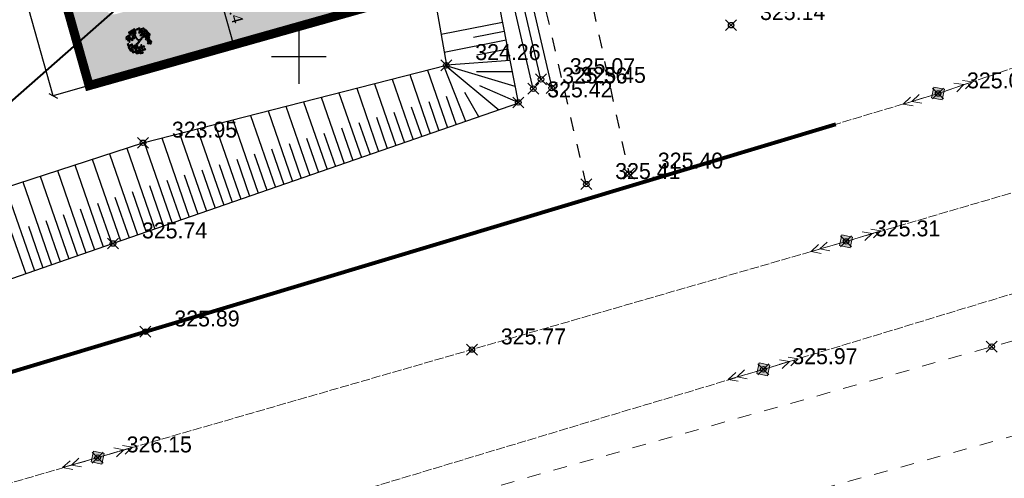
# Model space of a CAD drawing. Header units: metres. Extents: x 703615 to 712205, y 4306166 to 4311183.
# Tile 129 of 256: x 707613 to 707667, y 4308458 to 4308483. Entities that reach past the tile are written whole.
import ezdxf

# ---------------------------------------------------------------- set-up
doc = ezdxf.new("R2010")
doc.units = ezdxf.units.M
doc.header["$LTSCALE"] = 0.5
doc.header["$PDMODE"] = 35
doc.header["$PDSIZE"] = 0.3
for name, pattern in [('Auto_Street_NotBorder_Line_m1', [3, 1.5, -1.5]), ('Commnctn_Electr_VLP_High_Built_m1', [1, 1, 0]), ('JIS_09_08', [10.75, 8, -0.55, 0.55, -0.55, 0.55, -0.55]), ('Д_ТРОТ_ТРУБА', [3, 1.5, -1.5])]:
    doc.linetypes.add(name, pattern=pattern)
for name, color, linetype in [('(001) Сетка', 92, 'Continuous'), ('(004) Точки рельефа', 7, 'Continuous'), ('(025) Дорога', 7, 'Continuous'), ('(027) Гидрография', 7, 'Continuous'), ('(035) Откосы', 7, 'Continuous'), ('zelen', 69, 'Continuous')]:
    doc.layers.add(name, color=color, linetype=linetype)
doc.layers.add('AUTO#_ROADS_EXIST_L', color=7, linetype='Continuous', lineweight=15, true_color=0x000000)
doc.layers.add('COMMN_OBJCT_#####_B', color=7, linetype='Continuous', lineweight=15, true_color=0x000000)
for name, color, linetype, true_color in [('COMMN_OBJCT_ELCTR_B', 7, 'Continuous', 0x000000), ('COMMN_OBJCT_ELCTR_L', 7, 'Continuous', 0x000000), ('Штрих ГАЗОН', 7, 'Continuous', 0xc8e389)]:
    doc.layers.add(name, color=color, linetype=linetype, true_color=true_color)
doc.layers.add('Граница УЧАСТКА', color=7, linetype='Continuous', lineweight=140)
doc.styles.add('D-431', font='txt')
doc.styles.get("Standard").update_dxf_attribs({"font": 'times.ttf'})
doc.linetypes.add('FENCELINE1', pattern='A,6.35,-2.54,[133,ltypeshp.shx,S=2.54,R=0,X=-2.54,Y=0],-2.54,25.4', length=36.83)
doc.dimstyles.new('300', dxfattribs={"dimscale": 0.5, "dimtxt": 1.25, "dimasz": 0.75, "dimexe": 0, "dimexo": 0, "dimgap": 0.5, "dimtad": 1, "dimdec": 1, "dimzin": 0, "dimdsep": 46, "dimtxsty": 'Standard', "dimblk": 'OBLIQUE', "dimcen": 0, "dimclrd": 256, "dimclre": 256, "dimclrt": 256, "dimadec": 1, "dimazin": 0, "dimtfac": 1, "dimtdec": 1, "dimtofl": 0, "dimtmove": 0, "dimatfit": 3, "dimfxl": 3, "dimtfill": 2, "dimtfillclr": 7, "dimtolj": 1, "dimtzin": 0, "dimlwd": 25, "dimlwe": -1, "dimarcsym": 0})

# ---------------------------------------------------------------- blocks, each defined once
blk = doc.blocks.new('CommnctnPoleRCsquare_m1')
at = {"layer": 'COMMN_OBJCT_#####_B', "lineweight": 13, "true_color": 0xfffffe}
blk.add_hatch(color=7, dxfattribs=at).paths.add_polyline_path([(-0.6, 0.6), (-0.6, -0.6), (0.6, -0.6), (0.6, 0.6)])
at = {"layer": 'COMMN_OBJCT_#####_B', "lineweight": 13, "true_color": 0x000000}
blk.add_hatch(color=18, dxfattribs=at).paths.add_polyline_path([(-0.1, 0, 1), (0.1, 0, 1)])
at = {"layer": 'COMMN_OBJCT_#####_B', "color": 18, "lineweight": 9, "true_color": 0x000000}
blk.add_lwpolyline([(0.6, 0.6), (-0.6, 0.6), (-0.6, -0.6), (0.6, -0.6)], close=True, dxfattribs=at)
blk.add_circle((0, 0), 0.1, dxfattribs=at)
blk = doc.blocks.new('ElectricHighVLP_m1')
at = {"layer": 'COMMN_OBJCT_ELCTR_B', "color": 18, "linetype": 'Continuous', "lineweight": 20, "true_color": 0x000000}
for p, q in [((0, 0), (4, 0)), ((3, 0), (2, 0.5)), ((3, 0), (2, -0.5)), ((4, 0), (3, 0.5)), ((4, 0), (3, -0.5))]:
    blk.add_line(p, q, dxfattribs=at)
blk = doc.blocks.new('Setka')
at = {"layer": '(001) Сетка'}
for p, q in [((0, 1.5), (0, -1.5)), ((-1.5, 0), (1.5, 0))]:
    blk.add_line(p, q, dxfattribs=at)
blk = doc.blocks.new('z_98')
at = {"color": 92, "linetype": 'Continuous'}
for p, q in [((-283, 404), (-250, 431)), ((-280, 380), (-283, 404)), ((-251, 376), (-280, 380)), ((-221, 417), (-251, 376)), ((-250, 431), (-221, 417)), ((-222, 354), (-189, 381)), ((-219, 429), (-187, 456)), ((-216, 405), (-219, 429)), ((-187, 401), (-216, 405)), ((-189, 381), (-160, 366)), ((-187, 456), (-157, 442)), ((-157, 442), (-187, 401)), ((-158, 378), (-125, 405)), ((-155, 354), (-158, 378)), ((-96, 391), (-126, 350)), ((-125, 405), (-96, 391)), ((-95, 346), (-62, 373)), ((-62, 373), (-33, 358)), ((-1, 417), (16, 456)), ((14, 397), (-1, 417)), ((42, 407), (14, 397)), ((16, 456), (48, 457)), ((48, 457), (42, 407)), ((56, 418), (67, 445)), ((88, 379), (56, 418)), ((63, 350), (75, 377)), ((67, 445), (92, 442)), ((75, 377), (99, 374)), ((109, 404), (88, 379)), ((92, 442), (109, 404)), ((99, 374), (117, 336)), ((110, 404), (126, 444)), ((125, 384), (110, 404)), ((152, 395), (125, 384)), ((126, 444), (159, 445)), ((159, 445), (152, 395)), ((166, 406), (178, 433)), ((198, 367), (166, 406)), ((178, 433), (202, 430)), ((183, 389), (199, 428)), ((197, 369), (183, 389)), ((225, 380), (197, 369)), ((220, 391), (198, 367)), ((199, 428), (232, 430)), ((202, 430), (220, 391)), ((232, 430), (225, 380)), ((239, 390), (251, 418)), ((271, 351), (239, 390)), ((251, 418), (275, 415)), ((293, 376), (271, 351)), ((275, 415), (293, 376)), ((-474, 77), (-445, 92)), ((-472, 35), (-474, 77)), ((-451, 23), (-472, 35)), ((-455, 143), (-426, 157)), ((-453, 100), (-455, 143)), ((-432, 88), (-453, 100)), ((-430, 44), (-451, 23)), ((-445, 92), (-430, 44)), ((-438, 4), (-413, 48)), ((-408, -7), (-438, 4)), ((-436, 216), (-407, 231)), ((-435, 173), (-436, 216)), ((-413, 161), (-435, 173)), ((-411, 109), (-432, 88)), ((-426, 157), (-411, 109)), ((-417, 282), (-388, 296)), ((-416, 239), (-417, 282)), ((-394, 227), (-416, 239)), ((-393, 182), (-413, 161)), ((-413, 48), (-383, 47)), ((-378, 23), (-408, -7)), ((-407, 231), (-393, 182)), ((-400, 143), (-375, 187)), ((-370, 132), (-400, 143)), ((-374, 248), (-394, 227)), ((-389, 90), (-360, 104)), ((-388, 47), (-389, 90)), ((-388, 296), (-374, 248)), ((-366, 35), (-388, 47)), ((-383, 47), (-378, 23)), ((-375, 187), (-346, 186)), ((-370, 155), (-341, 170)), ((-340, 162), (-370, 132)), ((-369, 113), (-370, 155)), ((-347, 101), (-369, 113)), ((-345, 56), (-366, 35)), ((-360, 104), (-345, 56)), ((-353, 17), (-328, 61)), ((-323, 6), (-353, 17)), ((-327, 122), (-347, 101)), ((-346, 186), (-340, 162)), ((-343, 227), (-293, 234)), ((-334, 196), (-343, 227)), ((-341, 170), (-327, 122)), ((-340, 273), (-307, 300)), ((-336, 249), (-340, 273)), ((-307, 245), (-336, 249)), ((-292, 191), (-334, 196)), ((-328, 61), (-299, 60)), ((-293, 36), (-323, 6)), ((-322, 94), (-272, 100)), ((-312, 63), (-322, 94)), ((-319, 140), (-286, 166)), ((-315, 115), (-319, 140)), ((-286, 111), (-315, 115)), ((-270, 57), (-312, 63)), ((-307, 300), (-278, 286)), ((-278, 286), (-307, 245)), ((-299, 60), (-293, 36)), ((-293, 234), (-276, 210)), ((-276, 210), (-292, 191)), ((-287, 359), (-237, 365)), ((-277, 327), (-287, 359)), ((-286, 166), (-256, 152)), ((-256, 152), (-286, 111)), ((-235, 322), (-277, 327)), ((-276, 298), (-243, 325)), ((-273, 273), (-276, 298)), ((-243, 270), (-273, 273)), ((-272, 100), (-255, 76)), ((-255, 76), (-270, 57)), ((-255, 164), (-222, 191)), ((-251, 140), (-255, 164)), ((-222, 136), (-251, 140)), ((-243, 325), (-214, 310)), ((-214, 310), (-243, 270)), ((-237, 365), (-219, 341)), ((-219, 341), (-235, 322)), ((-225, 308), (-175, 314)), ((-216, 277), (-225, 308)), ((-219, 329), (-222, 354)), ((-222, 191), (-193, 177)), ((-193, 177), (-222, 136)), ((-189, 326), (-219, 329)), ((-174, 271), (-216, 277)), ((-160, 366), (-189, 326)), ((-188, 154), (-138, 161)), ((-178, 123), (-188, 154)), ((-184, 200), (-152, 227)), ((-181, 176), (-184, 200)), ((-152, 172), (-181, 176)), ((-136, 118), (-178, 123)), ((-175, 314), (-158, 290)), ((-158, 290), (-174, 271)), ((-162, 275), (-112, 282)), ((-152, 244), (-162, 275)), ((-158, 321), (-126, 348)), ((-155, 297), (-158, 321)), ((-126, 350), (-155, 354)), ((-126, 293), (-155, 297)), ((-110, 239), (-152, 244)), ((-152, 227), (-122, 213)), ((-122, 213), (-152, 172)), ((-138, 161), (-121, 137)), ((-121, 137), (-136, 118)), ((-126, 348), (-96, 334)), ((-96, 334), (-126, 293)), ((-121, 225), (-88, 252)), ((-117, 200), (-121, 225)), ((-88, 196), (-117, 200)), ((-112, 282), (-95, 258)), ((-95, 258), (-110, 239)), ((-91, 321), (-95, 346)), ((-62, 317), (-91, 321)), ((-88, 252), (-59, 237)), ((-59, 237), (-88, 196)), ((-33, 358), (-62, 317)), ((49, 283), (65, 323)), ((63, 263), (49, 283)), ((95, 311), (63, 350)), ((91, 274), (63, 263)), ((65, 323), (98, 324)), ((98, 324), (91, 274)), ((117, 336), (95, 311)), ((105, 285), (116, 312)), ((137, 246), (105, 285)), ((113, 217), (124, 244)), ((145, 178), (113, 217)), ((116, 312), (141, 309)), ((124, 244), (148, 241)), ((136, 238), (152, 277)), ((150, 218), (136, 238)), ((159, 270), (137, 246)), ((141, 309), (159, 270)), ((166, 202), (145, 178)), ((148, 241), (166, 202)), ((178, 228), (150, 218)), ((152, 277), (185, 278)), ((160, 102), (176, 141)), ((174, 82), (160, 102)), ((174, 338), (185, 365)), ((206, 299), (174, 338)), ((202, 92), (174, 82)), ((176, 141), (208, 142)), ((185, 278), (178, 228)), ((185, 365), (210, 362)), ((192, 239), (204, 266)), ((224, 200), (192, 239)), ((200, 171), (211, 199)), ((232, 132), (200, 171)), ((208, 142), (202, 92)), ((204, 266), (228, 263)), ((227, 323), (206, 299)), ((210, 362), (227, 323)), ((211, 199), (235, 195)), ((216, 103), (227, 130)), ((248, 64), (216, 103)), ((223, 35), (235, 62)), ((255, -4), (223, 35)), ((246, 225), (224, 200)), ((227, 130), (252, 127)), ((228, 263), (246, 225)), ((253, 157), (232, 132)), ((235, 195), (253, 157)), ((235, 62), (259, 59)), ((247, 323), (258, 350)), ((279, 284), (247, 323)), ((269, 89), (248, 64)), ((252, 127), (269, 89)), ((277, 21), (255, -4)), ((256, 180), (272, 219)), ((270, 160), (256, 180)), ((258, 350), (283, 347)), ((259, 59), (277, 21)), ((268, 325), (285, 364)), ((283, 305), (268, 325)), ((298, 170), (270, 160)), ((272, 219), (305, 220)), ((300, 308), (279, 284)), ((283, 347), (300, 308)), ((310, 316), (283, 305)), ((285, 364), (317, 366)), ((289, 39), (305, 78)), ((303, 19), (289, 39)), ((305, 220), (298, 170)), ((331, 29), (303, 19)), ((305, 78), (338, 79)), ((317, 366), (310, 316)), ((312, 181), (324, 208)), ((344, 142), (312, 181)), ((320, 113), (331, 141)), ((352, 74), (320, 113)), ((324, 208), (348, 205)), ((325, 326), (336, 354)), ((357, 287), (325, 326)), ((331, 141), (355, 137)), ((338, 79), (331, 29)), ((332, 258), (343, 286)), ((364, 219), (332, 258)), ((336, 354), (360, 351)), ((341, 203), (357, 242)), ((356, 183), (341, 203)), ((343, 286), (368, 283)), ((366, 167), (344, 142)), ((345, 40), (357, 67)), ((377, 1), (345, 40)), ((348, 205), (366, 167)), ((373, 99), (352, 74)), ((355, 137), (373, 99)), ((383, 193), (356, 183)), ((378, 312), (357, 287)), ((357, 242), (390, 243)), ((357, 67), (381, 64)), ((360, 351), (378, 312)), ((385, 244), (364, 219)), ((368, 283), (385, 244)), ((399, 26), (377, 1)), ((378, 59), (395, 98)), ((393, 39), (378, 59)), ((381, 64), (399, 26)), ((390, 243), (383, 193)), ((420, 49), (393, 39)), ((395, 98), (427, 99)), ((398, 204), (409, 231)), ((430, 165), (398, 204)), ((405, 136), (416, 163)), ((437, 97), (405, 136)), ((409, 231), (433, 228)), ((416, 163), (441, 160)), ((427, 99), (420, 49)), ((451, 189), (430, 165)), ((433, 228), (451, 189)), ((435, 60), (446, 87)), ((467, 21), (435, 60)), ((458, 121), (437, 97)), ((441, 160), (458, 121)), ((442, -8), (453, 19)), ((446, 87), (470, 84)), ((453, 19), (478, 16)), ((488, 46), (467, 21)), ((470, 84), (488, 46)), ((478, 16), (495, -22)), ((-457, -121), (-432, -100)), ((-447, -162), (-457, -121)), ((-453, -53), (-428, -32)), ((-442, -94), (-453, -53)), ((-423, -169), (-447, -162)), ((-419, -101), (-442, -94)), ((-432, -100), (-407, -144)), ((-428, -32), (-403, -76)), ((-407, -144), (-423, -169)), ((-403, -76), (-419, -101)), ((-415, -275), (-390, -254)), ((-405, -316), (-415, -275)), ((-410, -207), (-385, -186)), ((-400, -248), (-410, -207)), ((-407, -184), (-392, -136)), ((-375, -189), (-407, -184)), ((-381, -323), (-405, -316)), ((-376, -255), (-400, -248)), ((-392, -136), (-363, -131)), ((-390, -254), (-365, -298)), ((-385, -186), (-361, -230)), ((-365, -298), (-381, -323)), ((-361, -230), (-376, -255)), ((-352, -153), (-375, -189)), ((-366, -181), (-340, -161)), ((-355, -222), (-366, -181)), ((-365, -338), (-349, -290)), ((-332, -343), (-365, -338)), ((-363, -131), (-352, -153)), ((-361, -113), (-336, -93)), ((-350, -154), (-361, -113)), ((-332, -230), (-355, -222)), ((-327, -162), (-350, -154)), ((-349, -290), (-320, -285)), ((-340, -161), (-316, -205)), ((-336, -93), (-311, -137)), ((-316, -205), (-332, -230)), ((-309, -307), (-332, -343)), ((-311, -137), (-327, -162)), ((-320, -285), (-309, -307)), ((-319, -343), (-293, -322)), ((-308, -384), (-319, -343)), ((-315, -245), (-300, -197)), ((-283, -249), (-315, -245)), ((-314, -275), (-289, -254)), ((-303, -316), (-314, -275)), ((-311, -159), (-286, -138)), ((-301, -200), (-311, -159)), ((-307, -91), (-282, -70)), ((-296, -132), (-307, -91)), ((-280, -323), (-303, -316)), ((-277, -207), (-301, -200)), ((-300, -197), (-271, -192)), ((-273, -139), (-296, -132)), ((-293, -322), (-269, -366)), ((-289, -254), (-264, -298)), ((-286, -138), (-262, -182)), ((-269, -366), (-285, -391)), ((-260, -214), (-283, -249)), ((-282, -70), (-257, -114)), ((-264, -298), (-280, -323)), ((-262, -182), (-277, -207)), ((-257, -114), (-273, -139)), ((-271, -192), (-260, -214)), ((-268, -406), (-253, -358)), ((-264, -313), (-239, -292)), ((-254, -354), (-264, -313)), ((-261, -222), (-246, -174)), ((-229, -227), (-261, -222)), ((-260, -244), (-235, -224)), ((-249, -285), (-260, -244)), ((-230, -361), (-254, -354)), ((-253, -358), (-224, -353)), ((-226, -293), (-249, -285)), ((-246, -174), (-217, -169)), ((-239, -292), (-215, -336)), ((-235, -224), (-210, -268)), ((-215, -336), (-230, -361)), ((-206, -191), (-229, -227)), ((-210, -268), (-226, -293)), ((-224, -353), (-213, -375)), ((-217, -169), (-206, -191)), ((-214, -376), (-199, -328)), ((-206, -318), (-180, -297)), ((-195, -359), (-206, -318)), ((-203, -184), (-178, -163)), ((-193, -225), (-203, -184)), ((-201, -249), (-176, -229)), ((-190, -290), (-201, -249)), ((-199, -116), (-173, -95)), ((-188, -157), (-199, -116)), ((-199, -328), (-170, -323)), ((-172, -366), (-195, -359)), ((-169, -232), (-193, -225)), ((-167, -298), (-190, -290)), ((-165, -164), (-188, -157)), ((-159, -345), (-182, -381)), ((-180, -297), (-156, -341)), ((-178, -163), (-153, -207)), ((-176, -229), (-151, -273)), ((-173, -95), (-149, -139)), ((-156, -341), (-172, -366)), ((-170, -323), (-159, -345)), ((-153, -207), (-169, -232)), ((-151, -273), (-167, -298)), ((-149, -139), (-165, -164)), ((-155, -381), (-140, -333)), ((-153, -248), (-137, -199)), ((-121, -252), (-153, -248)), ((-140, -333), (-111, -328)), ((-137, -199), (-108, -194)), ((-100, -350), (-123, -386)), ((-98, -216), (-121, -252)), ((-117, -274), (-66, -270)), ((-108, -306), (-117, -274)), ((-111, -328), (-100, -350)), ((-108, -194), (-98, -216)), ((-66, -313), (-108, -306)), ((-93, -352), (-43, -348)), ((-85, -384), (-93, -352)), ((-66, -270), (-50, -294)), ((-50, -294), (-66, -313)), ((-56, -306), (-6, -301)), ((-48, -337), (-56, -306)), ((-6, -344), (-48, -337)), ((-43, -348), (-27, -372)), ((-7, -284), (0, -255)), ((31, -317), (-7, -284)), ((-6, -301), (10, -326)), ((10, -326), (-6, -344)), ((0, -255), (25, -254)), ((17, -362), (23, -333)), ((54, -395), (17, -362)), ((23, -333), (48, -332)), ((25, -254), (48, -289)), ((48, -289), (31, -317)), ((46, -302), (96, -297)), ((54, -333), (46, -302)), ((48, -332), (72, -367)), ((96, -340), (54, -333)), ((72, -367), (54, -395)), ((96, -297), (112, -322)), ((112, -322), (96, -340)), ((106, -334), (156, -329)), ((115, -365), (106, -334)), ((156, -372), (115, -365)), ((155, -311), (162, -283)), ((193, -345), (155, -311)), ((156, -329), (173, -354)), ((173, -354), (156, -372)), ((162, -283), (187, -282)), ((169, -52), (185, -13)), ((183, -72), (169, -52)), ((211, -62), (183, -72)), ((185, -13), (218, -12)), ((186, -397), (193, -368)), ((187, -282), (210, -317)), ((210, -317), (193, -345)), ((193, -368), (218, -367)), ((218, -12), (211, -62)), ((218, -367), (241, -403)), ((225, -51), (237, -24)), ((257, -90), (225, -51)), ((233, -119), (244, -91)), ((265, -158), (233, -119)), ((237, -24), (261, -27)), ((244, -91), (268, -95)), ((279, -65), (257, -90)), ((261, -27), (279, -65)), ((286, -133), (265, -158)), ((268, -95), (286, -133)), ((277, -57), (293, -18)), ((292, -77), (277, -57)), ((319, -67), (292, -77)), ((293, -18), (326, -17)), ((326, -17), (319, -67)), ((334, -56), (345, -29)), ((366, -95), (334, -56)), ((341, -124), (352, -97)), ((373, -163), (341, -124)), ((345, -29), (369, -32)), ((352, -97), (377, -100)), ((353, -28), (364, -1)), ((385, -67), (353, -28)), ((364, -1), (388, -4)), ((387, -70), (366, -95)), ((369, -32), (387, -70)), ((394, -138), (373, -163)), ((377, -100), (394, -138)), ((406, -42), (385, -67)), ((388, -4), (406, -42)), ((474, -47), (442, -8)), ((495, -22), (474, -47)), ((-285, -391), (-308, -384)), ((-236, -411), (-268, -406)), ((-213, -375), (-236, -411)), ((-182, -381), (-214, -376)), ((-211, -408), (-161, -403)), ((-202, -439), (-211, -408)), ((-161, -446), (-202, -439)), ((-161, -403), (-144, -428)), ((-144, -428), (-161, -446)), ((-123, -386), (-155, -381)), ((-150, -440), (-100, -435)), ((-142, -471), (-150, -440)), ((-100, -478), (-142, -471)), ((-101, -417), (-94, -388)), ((-63, -451), (-101, -417)), ((-100, -435), (-84, -460)), ((-84, -460), (-100, -478)), ((-94, -388), (-70, -388)), ((-43, -391), (-85, -384)), ((-70, -388), (-46, -423)), ((-46, -423), (-63, -451)), ((-27, -372), (-43, -391)), ((-33, -384), (18, -379)), ((-24, -416), (-33, -384)), ((18, -423), (-24, -416)), ((18, -379), (34, -404)), ((34, -404), (18, -423)), ((76, -388), (126, -383)), ((85, -419), (76, -388)), ((127, -426), (85, -419)), ((126, -383), (143, -408)), ((143, -408), (127, -426)), ((137, -420), (187, -415)), ((145, -451), (137, -420)), ((187, -458), (145, -451)), ((224, -430), (186, -397)), ((187, -415), (203, -439)), ((203, -439), (187, -458)), ((241, -403), (224, -430))]:
    blk.add_line(p, q, dxfattribs=at)
at = {"color": 33, "linetype": 'Continuous'}
for p, q in [((-221, 63), (-266, 93)), ((-221, 91), (-264, 116)), ((-104, 76), (-221, 91)), ((-106, 43), (-221, 63)), ((-42, 10), (-106, 43)), ((-26, 33), (-104, 76)), ((-26, -28), (-42, 10)), ((0, 0), (-26, 33)), ((0, 0), (78, 71)), ((24, -33), (68, 18)), ((68, 18), (106, 58)), ((78, 71), (101, 126)), ((101, 126), (122, 159)), ((106, 58), (127, 118)), ((122, 159), (146, 174)), ((127, 118), (162, 161)), ((162, 161), (202, 174)), ((-87, -124), (-120, -204)), ((-61, -139), (-92, -217)), ((-92, -217), (-73, -257)), ((-47, -98), (-87, -124)), ((-21, -121), (-61, -139)), ((-26, -28), (-47, -98)), ((24, -33), (-21, -121))]:
    blk.add_line(p, q, dxfattribs=at)
blk = doc.blocks.new('_Oblique')
at = {"color": 0, "linetype": 'ByBlock', "lineweight": -2}
blk.add_line((-0.5, -0.5), (0.5, 0.5), dxfattribs=at)
blk = doc.blocks.new('*D114')
at = {"transparency": 16777216}
for p, q in [((707625.523, 4308485.73), (707623.974, 4308485.293)), ((707626.401, 4308482.463), (707624.893, 4308482.038))]:
    blk.add_line(p, q, dxfattribs=at)
at = {"lineweight": 25, "transparency": 16777216}
blk.add_line((707623.974, 4308485.293), (707624.893, 4308482.038), dxfattribs=at)
at = {"layer": 'Defpoints', "color": 0, "lineweight": 50, "transparency": 16777216}
for p in [(707625.523, 4308485.73), (707626.401, 4308482.463), (707624.893, 4308482.038)]:
    blk.add_point(p, dxfattribs=at)
at = {"lineweight": 25, "transparency": 16777216, "xscale": 0.375, "yscale": 0.375, "zscale": 0.375}
for p, rotation in [((707623.974, 4308485.293), 105.760043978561), ((707624.893, 4308482.038), 285.760043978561)]:
    blk.add_blockref('_Oblique', p, dxfattribs=dict(at, rotation=rotation))
at = {"lineweight": 30, "transparency": 16777216, "insert": (707624.981, 4308483.82), "char_height": 0.625, "attachment_point": 5, "rotation": 285.76, "bg_fill": 1, "box_fill_scale": 1.1, "bg_fill_color": 7, "bg_fill_true_color": 16777215, "bg_fill_transparency": 0}
blk.add_mtext('\\A1;3.4', dxfattribs=at)
blk = doc.blocks.new('*D152')
at = {"transparency": 16777216}
for p, q in [((707606.924, 4308515.412), (707604.949, 4308514.854)), ((707616.973, 4308479.803), (707614.999, 4308479.245))]:
    blk.add_line(p, q, dxfattribs=at)
at = {"lineweight": 25, "transparency": 16777216}
blk.add_line((707614.999, 4308479.245), (707604.949, 4308514.854), dxfattribs=at)
at = {"layer": 'Defpoints', "color": 0, "transparency": 16777216}
for p in [(707606.924, 4308515.412), (707604.949, 4308514.854), (707616.973, 4308479.803)]:
    blk.add_point(p, dxfattribs=at)
at = {"lineweight": 25, "transparency": 16777216, "xscale": 0.375, "yscale": 0.375, "zscale": 0.375}
for p, rotation in [((707604.949, 4308514.854), 105.7600439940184), ((707614.999, 4308479.245), 285.7600439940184)]:
    blk.add_blockref('_Oblique', p, dxfattribs=dict(at, rotation=rotation))
at = {"lineweight": 30, "transparency": 16777216, "insert": (707610.515, 4308497.203), "char_height": 0.625, "attachment_point": 5, "rotation": 285.76, "bg_fill": 1, "box_fill_scale": 1.1, "bg_fill_color": 7, "bg_fill_true_color": 16777215, "bg_fill_transparency": 0}
blk.add_mtext('\\A1;37.0', dxfattribs=at)

msp = doc.modelspace()

# ---------------------------------------------------------------- hatches: boundary and pattern name
at = {"layer": 'Штрих ГАЗОН', "lineweight": 0, "transparency": 33554610}
h = msp.add_hatch(color=64, dxfattribs=at)
h.dxf.hatch_style = 1
edge = h.paths.add_edge_path()
edge.add_line((707615.299, 4308504.146), (707615.163, 4308504.627))
edge.add_arc((707615.644, 4308504.763), 0.5, 105.76, 195.76, ccw=False)
edge.add_line((707615.508, 4308505.244), (707632.351, 4308509.997))
edge.add_line((707632.351, 4308509.997), (707639.109, 4308486.05))
edge.add_line((707639.109, 4308486.05), (707616.973, 4308479.803))
edge.add_line((707616.973, 4308479.803), (707606.924, 4308515.412))
edge.add_line((707606.924, 4308515.412), (707629.059, 4308521.659))
edge.add_line((707629.059, 4308521.659), (707631.536, 4308512.884))
edge.add_line((707631.536, 4308512.884), (707623.778, 4308510.695))
edge.add_arc((707623.643, 4308511.176), 0.5, 195.76, 285.76, ccw=False)
edge.add_line((707623.161, 4308511.041), (707622.645, 4308512.869))
edge.add_line((707622.645, 4308512.869), (707627.939, 4308514.363))
edge.add_line((707627.939, 4308514.363), (707626.961, 4308517.828))
edge.add_line((707626.961, 4308517.828), (707621.668, 4308516.334))
edge.add_line((707621.668, 4308516.334), (707621.26, 4308517.778))
edge.add_arc((707620.779, 4308517.642), 0.5, 15.76, 105.76)
edge.add_line((707620.643, 4308518.123), (707609.633, 4308515.016))
edge.add_arc((707609.769, 4308514.535), 0.5, 105.76, 195.76)
edge.add_line((707609.288, 4308514.399), (707617.844, 4308484.076))
edge.add_arc((707618.325, 4308484.212), 0.5, 195.76, 285.76)
edge.add_line((707618.461, 4308483.731), (707623.084, 4308485.037))
edge.add_line((707623.084, 4308485.037), (707629.433, 4308486.84))
edge.add_line((707629.433, 4308486.84), (707628.099, 4308491.555))
edge.add_line((707628.099, 4308491.555), (707621.75, 4308489.752))
edge.add_line((707621.75, 4308489.752), (707622.403, 4308487.443))
edge.add_line((707622.403, 4308487.443), (707620.672, 4308486.953))
edge.add_arc((707620.536, 4308487.434), 0.5, 195.76, 285.76, ccw=False)
edge.add_line((707620.055, 4308487.299), (707618.721, 4308492.019))
edge.add_line((707618.721, 4308492.019), (707628.002, 4308494.639))
edge.add_line((707628.002, 4308494.639), (707624.58, 4308506.765))
edge.add_line((707624.58, 4308506.765), (707615.299, 4308504.146))
h.paths.add_polyline_path([(707630.732, 4308489.591), (707630.026, 4308492.093), (707632.528, 4308492.799), (707633.234, 4308490.297)], flags=16)

# ---------------------------------------------------------------- linework, layer by layer
at = {"layer": '(025) Дорога', "linetype": 'Д_ТРОТ_ТРУБА', "flags": 128}
for points, elevation in [([(707616.102, 4308595.94), (707625.383, 4308563.154), (707632.154, 4308533.874), (707639.587, 4308507.228), (707646.578, 4308474.963)], 325.249), ([(707644.238, 4308474.392), (707636.829, 4308506.466), (707630.117, 4308533.517), (707623.247, 4308562.114), (707613.834, 4308595.307)], 325.407)]:
    msp.add_lwpolyline(points, dxfattribs=dict(at, elevation=elevation))
at = {"layer": '(027) Гидрография', "flags": 128}
for points, elevation in [([(707641.334, 4308479.631), (707635.291, 4308505.761), (707627.894, 4308533.542), (707620.814, 4308560.57), (707610.976, 4308596.39)], 325.359), ([(707611.848, 4308596.541), (707621.838, 4308560.864), (707628.891, 4308533.698), (707636.245, 4308505.821), (707642.34, 4308479.671)], 325.229)]:
    msp.add_lwpolyline(points, dxfattribs=dict(at, elevation=elevation))
at = {"layer": '(027) Гидрография', "color": 4, "elevation": 325.068, "flags": 128}
msp.add_lwpolyline([(707641.754, 4308480.145), (707635.773, 4308505.813), (707628.432, 4308533.645), (707621.404, 4308560.718), (707611.379, 4308596.44)], dxfattribs=at)
at = {"layer": '(035) Откосы'}
for p, q in [((707639.647, 4308483.263, 325.211), (707636.272, 4308482.6, 325.211)), ((707639.743, 4308482.776, 325.211), (707638.05, 4308482.443, 325.211)), ((707639.839, 4308482.288, 325.211), (707636.442, 4308481.621, 325.211)), ((707639.935, 4308481.8, 325.211), (707638.231, 4308481.466, 325.211)), ((707634.559, 4308480.403, 325.707), (707635.683, 4308477.158, 325.707)), ((707635.531, 4308480.651, 325.707), (707636.627, 4308477.485, 325.707)), ((707632.616, 4308479.906, 325.707), (707633.794, 4308476.504, 325.707)), ((707633.588, 4308480.155, 325.707), (707634.739, 4308476.831, 325.707)), ((707629.702, 4308479.161, 325.707), (707630.962, 4308475.524, 325.707)), ((707630.674, 4308479.409, 325.707), (707631.906, 4308475.85, 325.707)), ((707631.645, 4308479.658, 325.707), (707632.85, 4308476.177, 325.707)), ((707636.558, 4308479.212, 325.707), (707637.099, 4308477.649, 325.707)), ((707627.76, 4308478.664, 325.707), (707629.074, 4308474.87, 325.707)), ((707628.731, 4308478.913, 325.707), (707630.018, 4308475.197, 325.707)), ((707634.642, 4308478.637, 325.707), (707635.211, 4308476.995, 325.707)), ((707635.6, 4308478.924, 325.707), (707636.155, 4308477.322, 325.707)), ((707625.817, 4308478.167, 325.707), (707627.185, 4308474.216, 325.707)), ((707626.788, 4308478.416, 325.707), (707628.13, 4308474.543, 325.707)), ((707632.727, 4308478.061, 325.707), (707633.322, 4308476.341, 325.707)), ((707633.684, 4308478.349, 325.707), (707634.267, 4308476.668, 325.707)), ((707623.874, 4308477.671, 325.707), (707625.297, 4308473.562, 325.707)), ((707624.846, 4308477.919, 325.707), (707626.241, 4308473.889, 325.707)), ((707631.769, 4308477.774, 325.707), (707632.378, 4308476.014, 325.707)), ((707621.932, 4308477.174, 325.707), (707623.409, 4308472.908, 325.707)), ((707622.903, 4308477.422, 325.707), (707624.353, 4308473.235, 325.707)), ((707629.853, 4308477.198, 325.707), (707630.49, 4308475.36, 325.707)), ((707630.811, 4308477.486, 325.707), (707631.434, 4308475.687, 325.707)), ((707619.989, 4308476.677, 325.707), (707621.521, 4308472.254, 325.707)), ((707620.96, 4308476.925, 325.707), (707622.465, 4308472.581, 325.707)), ((707627.938, 4308476.623, 325.707), (707628.602, 4308474.706, 325.707)), ((707628.896, 4308476.911, 325.707), (707629.546, 4308475.033, 325.707)), ((707618.087, 4308476.063, 325.707), (707619.632, 4308471.6, 325.707)), ((707619.037, 4308476.372, 325.707), (707620.576, 4308471.927, 325.707)), ((707626.022, 4308476.048, 325.707), (707626.713, 4308474.052, 325.707)), ((707626.98, 4308476.335, 325.707), (707627.658, 4308474.379, 325.707)), ((707616.181, 4308475.443, 325.707), (707617.744, 4308470.946, 325.707)), ((707617.137, 4308475.754, 325.707), (707618.688, 4308471.273, 325.707)), ((707624.107, 4308475.472, 325.707), (707624.825, 4308473.398, 325.707)), ((707625.065, 4308475.76, 325.707), (707625.769, 4308473.725, 325.707)), ((707614.281, 4308474.825, 325.707), (707615.857, 4308470.29, 325.707)), ((707615.231, 4308475.134, 325.707), (707616.8, 4308470.618, 325.707)), ((707622.191, 4308474.897, 325.707), (707622.937, 4308472.745, 325.707)), ((707623.149, 4308475.185, 325.707), (707623.881, 4308473.071, 325.707)), ((707613.33, 4308474.515, 325.707), (707614.913, 4308469.962, 325.707)), ((707620.28, 4308474.309, 325.707), (707621.048, 4308472.091, 325.707)), ((707621.234, 4308474.609, 325.707), (707621.993, 4308472.418, 325.707)), ((707612.38, 4308474.206, 325.707), (707613.969, 4308469.634, 325.707)), ((707619.333, 4308473.991, 325.707), (707620.104, 4308471.764, 325.707)), ((707617.436, 4308473.354, 325.707), (707618.216, 4308471.11, 325.707)), ((707618.386, 4308473.672, 325.707), (707619.16, 4308471.437, 325.707)), ((707615.542, 4308472.716, 325.707), (707616.328, 4308470.454, 325.707)), ((707616.489, 4308473.035, 325.707), (707617.272, 4308470.782, 325.707)), ((707614.595, 4308472.398, 325.707), (707615.385, 4308470.126, 325.707)), ((707612.701, 4308471.761, 325.707), (707613.497, 4308469.47, 325.707)), ((707613.648, 4308472.079, 325.707), (707614.441, 4308469.798, 325.707))]:
    msp.add_line(p, q, dxfattribs=at)
at = {"layer": '(035) Откосы', "flags": 128}
for points, elevation in [([(707596.83, 4308503.517), (707626.602, 4308516.753), (707630.019, 4308518.43), (707631.496, 4308513.848), (707633.316, 4308510.942), (707636.576, 4308498.905), (707640.509, 4308478.875)], 325.211), ([(707599.083, 4308499.315), (707627.743, 4308513.565), (707630.582, 4308508.72), (707634.402, 4308493.346), (707636.565, 4308480.916)], 323.303), ([(707640.517, 4308478.832), (707618.283, 4308471.133), (707600.756, 4308465.042), (707579.589, 4308458.367), (707577.083, 4308458.968), (707575.847, 4308461.47), (707567.324, 4308487.787), (707567.143, 4308491.356), (707568.769, 4308493.447), (707572.489, 4308495.172), (707596.83, 4308503.517)], 325.707), ([(707598.543, 4308469.705), (707619.926, 4308476.661), (707636.565, 4308480.916), (707636.565, 4308480.916)], 323.744), ([(707637.638, 4308477.835), (707636.429, 4308480.881)], 325.707), ([(707640.337, 4308479.75), (707636.5, 4308480.899)], 325.211), ([(707639.445, 4308478.461), (707636.5, 4308480.899)], 325.707), ([(707640.056, 4308481.181), (707636.565, 4308480.916)], 325.211), ([(707640.18, 4308480.552), (707638.225, 4308480.552)], 325.211), ([(707640.509, 4308478.875), (707638.403, 4308479.785)], 325.211), ([(707638.347, 4308478.081), (707637.574, 4308479.426)], 325.707)]:
    msp.add_lwpolyline(points, dxfattribs=dict(at, elevation=elevation))
at = {"color": 1, "linetype": 'FENCELINE1', "lineweight": 30, "ltscale": 0.08, "elevation": 2.203}
msp.add_lwpolyline([(707631.536, 4308512.885), (707629.06, 4308521.659), (707606.924, 4308515.412), (707616.973, 4308479.803), (707639.109, 4308486.05), (707632.351, 4308509.997)], dxfattribs=at)
at = {"color": 7, "lineweight": 40, "flags": 128}
msp.add_lwpolyline([(707624.926, 4308489.731), (707611.226, 4308477.662), (707594.986, 4308477.662)], dxfattribs=at)
at = {"color": 1, "lineweight": 80, "elevation": 325.711, "flags": 128}
msp.add_lwpolyline([(707586.063, 4308456.071), (707657.926, 4308477.681)], dxfattribs=at)
at = {"color": 0, "linetype": 'ByBlock', "lineweight": -2, "transparency": 16777216}
for p in [(707652.181, 4308483.119, 325.139), (707636.565, 4308480.916, 324.257), (707641.754, 4308480.145, 325.068), (707641.334, 4308479.631, 325.359), (707642.34, 4308479.671, 325.448), (707663.533, 4308479.367, 325.079), (707640.509, 4308478.875, 325.421), (707619.926, 4308476.661, 323.948), (707646.578, 4308474.963, 325.402), (707644.238, 4308474.392, 325.407), (707618.283, 4308471.133, 325.743), (707658.486, 4308471.245, 325.308), (707620.06, 4308466.294, 325.892), (707666.473, 4308465.467, 325.694), (707637.965, 4308465.312, 325.771), (707653.95, 4308464.224, 325.969), (707617.443, 4308459.38, 326.15)]:
    msp.add_point(p, dxfattribs=at)
at = {"layer": 'AUTO#_ROADS_EXIST_L', "linetype": 'Auto_Street_NotBorder_Line_m1', "lineweight": 15, "flags": 128}
for points, elevation in [([(708144.126, 4308568.435), (708144.126, 4308568.435), (708147.799, 4308622.715), (708135.298, 4308615.727), (708115.34, 4308601.85), (708068.41, 4308582.072), (708018.295, 4308564.616), (707981.449, 4308553.682), (707918.088, 4308533.035), (707879.635, 4308521.878), (707812.555, 4308500.587), (707561.451, 4308431.232)], 326.289), ([(707560.163, 4308435.464), (707811.659, 4308506.441), (707878.313, 4308526.754), (707916.666, 4308537.594), (707980.147, 4308559.782), (708015.887, 4308570.726), (708066.59, 4308587.394), (708112.982, 4308606.026), (708121.867, 4308613.173), (708120.084, 4308617.452), (708114.106, 4308619.878)], 326.285)]:
    msp.add_lwpolyline(points, dxfattribs=dict(at, elevation=elevation))
at = {"layer": 'COMMN_OBJCT_ELCTR_L', "linetype": 'Commnctn_Electr_VLP_High_Built_m1', "lineweight": 20, "flags": 128}
for points, elevation in [([(707559.857, 4308436.469), (707591.057, 4308445.274), (707653.95, 4308464.224), (707719.826, 4308484.231), (707783.035, 4308503.658), (707846.224, 4308523.491), (707914.765, 4308544.825), (707979.96, 4308565.054), (708042.477, 4308584.491), (708135.818, 4308613.314), (708166.739, 4308624.854), (708194.357, 4308635.494), (708173.508, 4308716.069)], 326.463), ([(707556.588, 4308447.208), (707663.533, 4308479.367), (707719.586, 4308498.429), (707775.514, 4308516.831), (707832.756, 4308535.152), (708068.359, 4308609.08), (708068.718, 4308615.687)], 325.711), ([(707558.157, 4308442.053), (707617.443, 4308459.38), (707658.486, 4308471.245), (707724.913, 4308490.743), (707762.189, 4308501.701), (707808.647, 4308514.861), (707843.269, 4308525.788)], 325.918)]:
    msp.add_lwpolyline(points, dxfattribs=dict(at, elevation=elevation))
at = {"layer": 'Граница УЧАСТКА', "linetype": 'JIS_09_08', "lineweight": 30, "ltscale": 1.5, "const_width": 0.5, "elevation": -321.744}
msp.add_lwpolyline([(707639.109, 4308486.05), (707629.06, 4308521.659), (707606.924, 4308515.412), (707616.973, 4308479.803)], close=True, dxfattribs=at)

# ---------------------------------------------------------------- block references
at = {"layer": '(001) Сетка'}
msp.add_blockref('Setka', (707628.465, 4308481.396), dxfattribs=at)
at = {"layer": 'COMMN_OBJCT_#####_B', "color": 18, "true_color": 0x000000, "xscale": 0.5, "yscale": 0.5, "zscale": 0.5, "rotation": 347.8261480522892}
for p in [(707663.533, 4308479.367, -1.384), (707658.486, 4308471.245, -1.155), (707653.95, 4308464.224, -0.494), (707617.443, 4308459.38, -0.545)]:
    msp.add_blockref('CommnctnPoleRCsquare_m1', p, dxfattribs=at)
at = {"layer": 'COMMN_OBJCT_ELCTR_B'}
for p, xscale, yscale, zscale, rotation in [((707663.533, 4308479.367, -1.384), 0.5, 0.5, 0.5, 18.89949826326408), ((707663.533, 4308479.367, -1.384), 0.4999999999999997, 0.4999999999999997, 0.4999999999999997, 196.7452743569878), ((707658.486, 4308471.245, -1.155), 0.5, 0.5, 0.5, 16.7749167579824), ((707658.486, 4308471.245, -1.155), 0.4999999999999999, 0.4999999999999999, 0.4999999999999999, 195.9551830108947), ((707653.95, 4308464.224, -0.494), 0.5, 0.5, 0.5, 16.7749167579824), ((707653.95, 4308464.224, -0.494), 0.4999999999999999, 0.4999999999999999, 0.4999999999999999, 195.9551830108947), ((707617.443, 4308459.38, -0.545), 0.5, 0.5, 0.5, 16.7749167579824), ((707617.443, 4308459.38, -0.545), 0.4999999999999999, 0.4999999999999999, 0.4999999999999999, 195.9551830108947)]:
    msp.add_blockref('ElectricHighVLP_m1', p, dxfattribs=dict(at, xscale=xscale, yscale=yscale, zscale=zscale, rotation=rotation))
at = {"layer": 'zelen', "xscale": -0.001463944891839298, "yscale": 0.001463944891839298, "zscale": 0.001463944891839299, "rotation": 105.7600439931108}
msp.add_blockref('z_98', (707619.695, 4308482.264, 2.203), dxfattribs=at)

# ---------------------------------------------------------------- texts
at = {"layer": '(004) Точки рельефа', "style": 'D-431'}
for s, p in [('325.14', (707653.767, 4308483.401, 325.139)), ('324.26', (707638.151, 4308481.201, 324.257)), ('325.07', (707643.34, 4308480.428, 325.068)), ('325.36', (707642.92, 4308479.916, 325.359)), ('325.45', (707643.926, 4308479.952, 325.448)), ('325.08', (707665.119, 4308479.65, 325.079)), ('325.42', (707642.095, 4308479.156, 325.421)), ('323.95', (707621.512, 4308476.945, 323.948)), ('325.40', (707648.164, 4308475.246, 325.402)), ('325.41', (707645.824, 4308474.673, 325.407)), ('325.74', (707619.869, 4308471.414, 325.743)), ('325.31', (707660.072, 4308471.526, 325.308)), ('325.89', (707621.646, 4308466.579, 325.892)), ('325.77', (707639.551, 4308465.594, 325.771)), ('325.97', (707655.536, 4308464.508, 325.969)), ('326.15', (707619.029, 4308459.665, 326.15))]:
    msp.add_text(s, height=0.875, dxfattribs=at).set_placement(p)

# ---------------------------------------------------------------- dimensions: what is measured, and where the dimension line sits
at = {"color": 4, "lineweight": 30}
dim = msp.add_aligned_dim(p1=(707616.973, 4308479.803, 2.203), p2=(707606.924, 4308515.412, 2.203), distance=2.052, dimstyle='300', dxfattribs=at)
dim.commit()
dim.dimension.update_dxf_attribs({"geometry": '*D152', "text_midpoint": (707610.515, 4308497.203, 2.203)})
dim = msp.add_linear_dim(base=(707624.893, 4308482.038, 2.203), p1=(707625.523, 4308485.73, 2.203), p2=(707626.401, 4308482.463, 2.203), angle=285.76, dimstyle='300', override={"dimtmove": 1}, dxfattribs=at)
dim.commit()
dim.dimension.update_dxf_attribs({"geometry": '*D114', "text_midpoint": (707624.981, 4308483.82, 2.203)})

doc.saveas('drawing.dxf')
